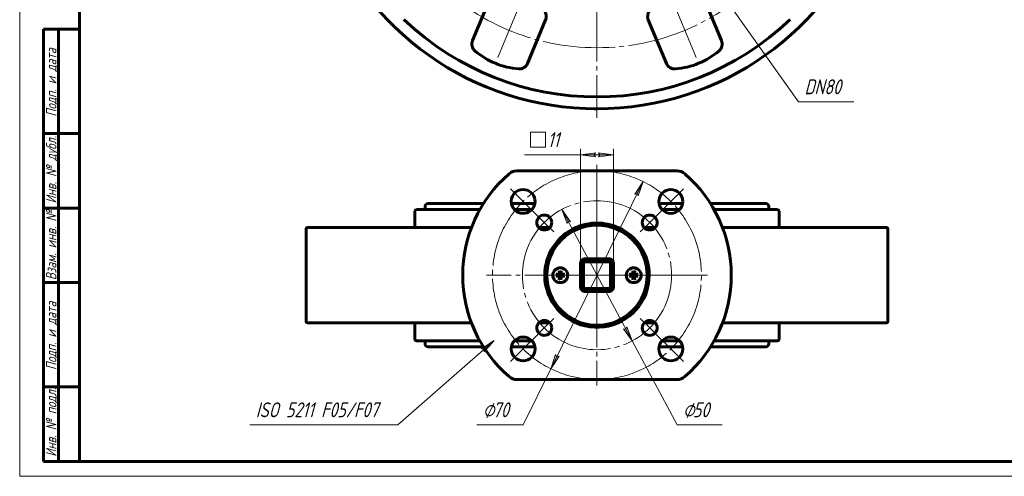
# Model space of a CAD drawing. Header units: millimetres. Extents: x 0 to 594, y 0 to 420.
# Tile 1 of 3: x 0 to 330, y 0 to 153. Entities that reach past the tile are written whole.
import ezdxf

# ---------------------------------------------------------------- set-up
doc = ezdxf.new("R2010")
doc.units = ezdxf.units.MM
for name, pattern in [('K5LT_AXLED', [28.723839, 24.223839, -1.5, 1.5, -1.5]), ('K5LT_BASIC', [0]), ('K5LT_THIN', [0])]:
    doc.linetypes.add(name, pattern=pattern)
doc.layers.add('Системный слой', color=7, linetype='Continuous')
doc.layers.add('Системный слой (1)', color=7, linetype='Continuous', true_color=0x6c6c6c)
doc.styles.add('KDIMTEXTSTYLE', font='txt', dxfattribs={"width": 0.96, "oblique": 15, "height": 5})
doc.styles.add('KTEXTSTYLE', font='txt', dxfattribs={"width": 0.96, "height": 5})
doc.dimstyles.new('KDIMSTYLE (1.00)', dxfattribs={"dimtxt": 5, "dimasz": 1, "dimexe": 2, "dimexo": 0, "dimgap": 1, "dimtad": 1, "dimtxsty": 'KDIMTEXTSTYLE', "dimsah": 1, "dimcen": 0, "dimdle": 1, "dimadec": 0, "dimazin": 0, "dimtfac": 0.667, "dimtmove": 0, "dimatfit": 3, "dimfxl": 1, "dimtvp": 1, "dimtolj": 1, "dimtzin": 0, "dimarcsym": 0})

# ---------------------------------------------------------------- blocks, each defined once
blk = doc.blocks.new('U3')
at = {"layer": 'Системный слой (1)', "color": 30, "linetype": 'K5LT_AXLED', "lineweight": 18, "true_color": 0xff8000}
for q in [(193.45, 370.78), (130.45, 220.78), (256.45, 220.78), (193.45, 120.28)]:
    blk.add_line((193.45, 220.78), q, dxfattribs=at)
blk = doc.blocks.new('D2')
at = {"layer": 'Системный слой (1)'}
for points in [[(173.74, 249.71), (170.31, 253.4), (172.66, 248.95), (172.91, 249.73)], [(216.59, 188.15), (214.23, 192.61), (213.99, 191.82), (213.16, 191.85)]]:
    blk.add_hatch(color=7, dxfattribs=at).paths.add_polyline_path(points)
at = {"layer": 'Системный слой (1)', "color": 7, "linetype": 'K5LT_THIN', "lineweight": 18, "true_color": 0xffffff}
for p, q in [((170.31, 253.4), (173.74, 249.71)), ((172.66, 248.95), (170.31, 253.4)), ((170.31, 253.4), (216.59, 188.15)), ((172.91, 249.73), (172.66, 248.95)), ((173.74, 249.71), (172.91, 249.73)), ((216.59, 188.15), (213.16, 191.85)), ((213.16, 191.85), (213.99, 191.82)), ((213.99, 191.82), (214.23, 192.61)), ((214.23, 192.61), (216.59, 188.15)), ((216.59, 188.15), (260.97, 125.59))]:
    blk.add_line(p, q, dxfattribs=at)
blk.add_wipeout([(262.97, 126.59), (262.97, 133.97), (276.91, 133.97), (276.91, 126.59)]).dxf.layer = 'Системный слой (1)'
blk.add_line((260.97, 125.59), (279.49, 125.59), dxfattribs=at)
at = {"layer": 'Системный слой (1)', "color": 7, "insert": (262.97, 133.17), "char_height": 5, "attachment_point": 1, "style": 'KTEXTSTYLE'}
blk.add_mtext('\\fArial|b0|c204|p34;\\H5.0;\\W1.000;\\Q15;\\fGOST Type AU|b0|i0|c204|p34;\\Q15;\\W0.960;DN80', dxfattribs=at)
blk = doc.blocks.new('KDIMARROW_01')
at = {"layer": 'Системный слой'}
blk.add_hatch(color=0, dxfattribs=at).paths.add_polyline_path([(0, 0), (-5, 0.66), (-4.5, 0), (-5, -0.66)])
at = {"layer": 'Системный слой', "color": 0, "linetype": 'K5LT_THIN', "lineweight": 18}
for p, q in [((-4.5, 0), (-5, 0.66)), ((-5, 0.66), (0, 0)), ((0, 0), (-5, -0.66)), ((-5, -0.66), (-4.5, 0))]:
    blk.add_line(p, q, dxfattribs=at)
at = {"layer": 'Системный слой (1)', "color": 0, "linetype": 'K5LT_THIN', "lineweight": 18}
blk.add_line((193.45, 67.47), (192.45, 67.47), dxfattribs=at)
blk = doc.blocks.new('U13')
at = {"layer": 'Системный слой (1)', "color": 143, "linetype": 'K5LT_BASIC', "lineweight": 60, "true_color": 0x33acca}
for p, q in [((155.38, 43.47), (145.65, 43.47)), ((172.63, 43.47), (164.77, 43.47)), ((222.13, 43.47), (214.27, 43.47)), ((241.25, 43.47), (231.51, 43.47))]:
    blk.add_line(p, q, dxfattribs=at)
blk = doc.blocks.new('U14')
at = {"layer": 'Системный слой (1)', "color": 143, "linetype": 'K5LT_BASIC', "lineweight": 60, "true_color": 0x33acca}
for p, q in [((173.92, 51.47), (177.62, 51.47)), ((209.27, 51.47), (212.98, 51.47))]:
    blk.add_line(p, q, dxfattribs=at)
blk = doc.blocks.new('U15')
at = {"layer": 'Системный слой (1)', "color": 143, "linetype": 'K5LT_BASIC', "lineweight": 60, "true_color": 0x33acca}
for p, q in [((96.45, 51.47), (132.82, 51.47)), ((254.07, 51.47), (290.45, 51.47))]:
    blk.add_line(p, q, dxfattribs=at)
blk = doc.blocks.new('U16')
at = {"layer": 'Системный слой (1)', "color": 143, "linetype": 'K5LT_BASIC', "lineweight": 60, "true_color": 0x33acca}
for p, q in [((150.05, 91.47), (155.38, 91.47)), ((164.77, 91.47), (172.63, 91.47)), ((214.27, 91.47), (222.13, 91.47)), ((231.51, 91.47), (236.85, 91.47))]:
    blk.add_line(p, q, dxfattribs=at)
blk = doc.blocks.new('U17')
at = {"layer": 'Системный слой (1)', "color": 143, "linetype": 'K5LT_BASIC', "lineweight": 60, "true_color": 0x33acca}
for p, q in [((132.82, 83.47), (96.45, 83.47)), ((290.45, 83.47), (254.07, 83.47))]:
    blk.add_line(p, q, dxfattribs=at)
blk = doc.blocks.new('U18')
at = {"layer": 'Системный слой (1)', "color": 143, "linetype": 'K5LT_BASIC', "lineweight": 60, "true_color": 0x33acca}
for p, q in [((251.05, 90.47), (251.05, 89.47)), ((251.05, 45.47), (251.05, 44.47))]:
    blk.add_line(p, q, dxfattribs=at)
blk = doc.blocks.new('U19')
at = {"layer": 'Системный слой (1)', "color": 143, "linetype": 'K5LT_BASIC', "lineweight": 60, "true_color": 0x33acca}
for p, q in [((132.95, 45.47), (154.19, 45.47)), ((165.79, 45.47), (171.61, 45.47)), ((215.29, 45.47), (221.1, 45.47)), ((232.7, 45.47), (253.95, 45.47))]:
    blk.add_line(p, q, dxfattribs=at)
blk = doc.blocks.new('U20')
at = {"layer": 'Системный слой (1)', "color": 143, "linetype": 'K5LT_BASIC', "lineweight": 60, "true_color": 0x33acca}
for p, q in [((155.38, 91.47), (136.85, 91.47)), ((172.63, 91.47), (164.77, 91.47)), ((222.13, 91.47), (214.27, 91.47)), ((250.05, 91.47), (231.51, 91.47))]:
    blk.add_line(p, q, dxfattribs=at)
blk = doc.blocks.new('U21')
at = {"layer": 'Системный слой (1)', "color": 143, "linetype": 'K5LT_BASIC', "lineweight": 60, "true_color": 0x33acca}
for p, q in [((177.62, 83.47), (173.92, 83.47)), ((212.98, 83.47), (209.27, 83.47))]:
    blk.add_line(p, q, dxfattribs=at)
blk = doc.blocks.new('U22')
at = {"layer": 'Системный слой (1)', "color": 143, "linetype": 'K5LT_BASIC', "lineweight": 60, "true_color": 0x33acca}
for p, q in [((136.85, 43.47), (155.38, 43.47)), ((164.77, 43.47), (172.63, 43.47)), ((214.27, 43.47), (222.13, 43.47)), ((231.51, 43.47), (250.05, 43.47))]:
    blk.add_line(p, q, dxfattribs=at)
blk = doc.blocks.new('U23')
at = {"layer": 'Системный слой (1)', "color": 143, "linetype": 'K5LT_BASIC', "lineweight": 60, "true_color": 0x33acca}
for p, q in [((135.85, 90.47), (135.85, 89.47)), ((135.85, 45.47), (135.85, 44.47))]:
    blk.add_line(p, q, dxfattribs=at)
blk = doc.blocks.new('U24')
at = {"layer": 'Системный слой (1)', "color": 143, "linetype": 'K5LT_BASIC', "lineweight": 60, "true_color": 0x33acca}
for p, q in [((154.19, 89.47), (132.95, 89.47)), ((171.61, 89.47), (165.79, 89.47)), ((221.1, 89.47), (215.29, 89.47)), ((253.95, 89.47), (232.7, 89.47))]:
    blk.add_line(p, q, dxfattribs=at)
blk = doc.blocks.new('U25')
at = {"layer": 'Системный слой (1)', "color": 143, "linetype": 'K5LT_BASIC', "lineweight": 60, "true_color": 0x33acca}
for start, end in [(113.8955, 180), (90, 113.8955)]:
    blk.add_arc((193.45, 67.47), 17.5, start, end, dxfattribs=at)
blk = doc.blocks.new('U26')
at = {"layer": 'Системный слой (1)', "color": 143, "linetype": 'K5LT_BASIC', "lineweight": 60, "true_color": 0x33acca}
for start, end in [(112.3534, 270), (270, 112.3534)]:
    blk.add_arc((193.45, 67.47), 17.3, start, end, dxfattribs=at)
blk = doc.blocks.new('U27')
at = {"layer": 'Системный слой (1)', "color": 143, "linetype": 'K5LT_BASIC', "lineweight": 60, "true_color": 0x33acca}
for start, end in [(90, 190.7885), (205.9244, 90), (190.7885, 205.9244)]:
    blk.add_arc((168.7, 92.22), 4, start, end, dxfattribs=at)
blk = doc.blocks.new('U28')
at = {"layer": 'Системный слой (1)', "color": 143, "linetype": 'K5LT_BASIC', "lineweight": 60, "true_color": 0x33acca}
for start, end in [(180, 66.1045), (66.1045, 90)]:
    blk.add_arc((193.45, 67.47), 17.5, start, end, dxfattribs=at)
blk = doc.blocks.new('U29')
at = {"layer": 'Системный слой (1)', "color": 30, "linetype": 'K5LT_AXLED', "lineweight": 18, "true_color": 0xff8000}
for p, q in [((193.45, 104.47), (193.45, 67.47)), ((168.7, 92.22), (164.46, 96.46)), ((218.2, 92.22), (222.44, 96.46)), ((172.94, 87.98), (168.7, 92.22)), ((213.95, 87.98), (218.2, 92.22)), ((193.45, 67.47), (156.45, 67.47)), ((193.45, 67.47), (193.45, 30.47)), ((230.45, 67.47), (193.45, 67.47)), ((172.94, 46.96), (168.7, 42.72)), ((213.95, 46.96), (218.2, 42.72)), ((168.7, 42.72), (164.46, 38.48)), ((218.2, 42.72), (222.44, 38.48))]:
    blk.add_line(p, q, dxfattribs=at)
for start, end in [(45, 135), (135, 225), (315, 45), (225, 315)]:
    blk.add_arc((193.45, 67.47), 35, start, end, dxfattribs=at)
blk = doc.blocks.new('U30')
at = {"layer": 'Системный слой (1)', "color": 30, "linetype": 'K5LT_AXLED', "lineweight": 18, "true_color": 0xff8000}
for p, q in [((193.45, 94.47), (193.45, 67.47)), ((175.77, 85.15), (172.59, 88.33)), ((211.13, 85.15), (214.31, 88.33)), ((178.95, 81.97), (175.77, 85.15)), ((207.94, 81.97), (211.13, 85.15)), ((193.45, 67.47), (166.45, 67.47)), ((193.45, 67.47), (193.45, 40.47)), ((220.45, 67.47), (193.45, 67.47)), ((178.95, 52.97), (175.77, 49.79)), ((207.94, 52.97), (211.13, 49.79)), ((175.77, 49.79), (172.59, 46.61)), ((211.13, 49.79), (214.31, 46.61))]:
    blk.add_line(p, q, dxfattribs=at)
for start, end in [(45, 135), (135, 225), (315, 45), (225, 315)]:
    blk.add_arc((193.45, 67.47), 25, start, end, dxfattribs=at)
blk = doc.blocks.new('D6')
at = {"layer": 'Системный слой (1)'}
for points in [[(207.29, 94.09), (208.91, 98.87), (206.11, 94.67), (206.92, 94.83)], [(177.98, 36.07), (180.78, 40.27), (179.97, 40.11), (179.6, 40.85)]]:
    blk.add_hatch(color=7, dxfattribs=at).paths.add_polyline_path(points)
at = {"layer": 'Системный слой (1)', "color": 7, "linetype": 'K5LT_THIN', "lineweight": 18, "true_color": 0xffffff}
for p, q in [((208.91, 98.87), (177.98, 36.07)), ((206.11, 94.67), (208.91, 98.87)), ((208.91, 98.87), (207.29, 94.09)), ((206.92, 94.83), (206.11, 94.67)), ((207.29, 94.09), (206.92, 94.83)), ((177.98, 36.07), (179.6, 40.85)), ((180.78, 40.27), (177.98, 36.07)), ((179.6, 40.85), (179.97, 40.11)), ((179.97, 40.11), (180.78, 40.27)), ((177.98, 36.07), (168.7, 17.22))]:
    blk.add_line(p, q, dxfattribs=at)
blk.add_wipeout([(155.22, 18.22), (155.22, 25.6), (166.24, 25.6), (166.24, 18.22)]).dxf.layer = 'Системный слой (1)'
blk.add_line((168.7, 17.22), (153.22, 17.22), dxfattribs=at)
at = {"layer": 'Системный слой (1)', "color": 7, "char_height": 5, "attachment_point": 1, "style": 'KTEXTSTYLE'}
for s, insert in [('\\fArial|b0|c204|p34;\\H5.0;\\W1.000;\\Q15;\\fGOST Type AU|b0|i0|c204|p34;\\Q15;\\W0.960;⌀', (155.22, 24.81)), ('\\fArial|b0|c204|p34;\\H5.0;\\W1.000;\\Q15;\\fGOST Type AU|b0|i0|c204|p34;\\Q15;\\W0.960;70', (158.53, 24.81))]:
    blk.add_mtext(s, dxfattribs=dict(at, insert=insert))
blk = doc.blocks.new('D7')
at = {"layer": 'Системный слой (1)'}
for points in [[(184.61, 85.42), (181.67, 89.52), (183.45, 84.8), (183.79, 85.55)], [(205.22, 45.42), (203.45, 50.14), (203.1, 49.39), (202.29, 49.52)]]:
    blk.add_hatch(color=7, dxfattribs=at).paths.add_polyline_path(points)
at = {"layer": 'Системный слой (1)', "color": 7, "linetype": 'K5LT_THIN', "lineweight": 18, "true_color": 0xffffff}
for p, q in [((181.67, 89.52), (184.61, 85.42)), ((183.45, 84.8), (181.67, 89.52)), ((181.67, 89.52), (205.22, 45.42)), ((183.79, 85.55), (183.45, 84.8)), ((184.61, 85.42), (183.79, 85.55)), ((205.22, 45.42), (202.29, 49.52)), ((202.29, 49.52), (203.1, 49.39)), ((203.1, 49.39), (203.45, 50.14)), ((203.45, 50.14), (205.22, 45.42)), ((205.22, 45.42), (220.28, 17.22))]:
    blk.add_line(p, q, dxfattribs=at)
blk.add_wipeout([(222.28, 18.22), (222.28, 25.6), (232.92, 25.6), (232.92, 18.22)]).dxf.layer = 'Системный слой (1)'
blk.add_line((220.28, 17.22), (235.36, 17.22), dxfattribs=at)
at = {"layer": 'Системный слой (1)', "color": 7, "char_height": 5, "attachment_point": 1, "style": 'KTEXTSTYLE'}
for s, insert in [('\\fArial|b0|c204|p34;\\H5.0;\\W1.000;\\Q15;\\fGOST Type AU|b0|i0|c204|p34;\\Q15;\\W0.960;⌀', (222.28, 24.81)), ('\\fArial|b0|c204|p34;\\H5.0;\\W1.000;\\Q15;\\fGOST Type AU|b0|i0|c204|p34;\\Q15;\\W0.960;50', (225.59, 24.81))]:
    blk.add_mtext(s, dxfattribs=dict(at, insert=insert))
blk = doc.blocks.new('U31')
at = {"layer": 'Системный слой (1)'}
blk.add_hatch(color=7, dxfattribs=at).paths.add_polyline_path([(155.63, 41.75), (158.95, 45.55), (154.76, 42.74), (155.57, 42.58)])
at = {"layer": 'Системный слой (1)', "color": 7, "linetype": 'K5LT_THIN', "lineweight": 18, "true_color": 0xffffff}
for p, q in [((126.73, 17.22), (158.95, 45.55)), ((154.76, 42.74), (158.95, 45.55)), ((158.95, 45.55), (155.63, 41.75)), ((155.57, 42.58), (154.76, 42.74)), ((155.63, 41.75), (155.57, 42.58)), ((126.73, 17.22), (77.12, 17.22))]:
    blk.add_line(p, q, dxfattribs=at)
at = {"layer": 'Системный слой (1)', "color": 7, "insert": (79.12, 24.81), "char_height": 5, "attachment_point": 1, "style": 'KTEXTSTYLE'}
blk.add_mtext('\\fArial|b0|c204|p34;\\H5.0;\\W1.000;\\Q15;\\fGOST Type AU|b0|i0|c204|p34;\\Q15;\\W0.960;ISO 5211 F05/F07', dxfattribs=at)
blk = doc.blocks.new('D8')
at = {"layer": 'Системный слой (1)'}
for points in [[(187.95, 107.85), (192.95, 108.51), (192.45, 107.85), (192.95, 107.19)], [(193.95, 107.19), (198.95, 107.85), (193.95, 108.51), (194.45, 107.85)]]:
    blk.add_hatch(color=7, dxfattribs=at).paths.add_polyline_path(points)
at = {"layer": 'Системный слой (1)', "color": 7, "linetype": 'K5LT_THIN', "lineweight": 18, "true_color": 0xffffff}
for p, q in [((187.95, 71.97), (187.95, 109.85)), ((198.95, 71.97), (198.95, 109.85)), ((187.95, 107.85), (192.95, 108.51)), ((192.95, 107.19), (187.95, 107.85)), ((187.95, 107.85), (198.95, 107.85)), ((192.95, 108.51), (192.45, 107.85)), ((192.45, 107.85), (192.95, 107.19)), ((194.45, 107.85), (193.95, 108.51)), ((193.95, 108.51), (198.95, 107.85)), ((198.95, 107.85), (193.95, 107.19)), ((193.95, 107.19), (194.45, 107.85))]:
    blk.add_line(p, q, dxfattribs=at)
blk.add_wipeout([(171.18, 108.85), (171.18, 116.23), (182.48, 116.23), (182.48, 108.85)]).dxf.layer = 'Системный слой (1)'
for p, q in [((171.18, 110.44), (171.18, 115.44)), ((171.18, 115.44), (176.18, 115.44)), ((176.18, 115.44), (176.18, 110.44)), ((176.18, 110.44), (171.18, 110.44)), ((187.95, 107.85), (169.18, 107.85))]:
    blk.add_line(p, q, dxfattribs=at)
at = {"layer": 'Системный слой (1)', "color": 7, "insert": (176.89, 115.44), "char_height": 5, "attachment_point": 1, "style": 'KTEXTSTYLE'}
blk.add_mtext('\\fArial|b0|c204|p34;\\H5.0;\\W1.000;\\Q15;\\fGOST Type AU|b0|i0|c204|p34;\\Q15;\\W0.960;11', dxfattribs=at)
blk = doc.blocks.new('U32')
at = {"color": 7, "linetype": 'K5LT_THIN', "lineweight": 18, "true_color": 0xffffff}
for p, q in [((0, 0), (0, 420)), ((594, 0), (0, 0))]:
    blk.add_line(p, q, dxfattribs=at)
at = {"color": 143, "linetype": 'K5LT_BASIC', "lineweight": 60, "true_color": 0x33acca}
for p, q in [((20, 5), (20, 415)), ((8, 5), (8, 150)), ((20, 150), (8, 150)), ((13, 5), (13, 150)), ((20, 115), (8, 115)), ((20, 90), (8, 90)), ((20, 65), (8, 65)), ((20, 30), (8, 30)), ((20, 5), (8, 5)), ((589, 5), (20, 5))]:
    blk.add_line(p, q, dxfattribs=at)
at = {"color": 7, "char_height": 3.5, "attachment_point": 1, "rotation": 90, "style": 'KTEXTSTYLE'}
for s, insert in [('\\fArial|b0|c204|p34;\\H5.0;\\W1.000;\\Q15;\\fGOST Type AU|b0|i0|c204|p34;\\Q15;\\W0.960;\\H3.50;Подп. и дата', (8.82, 120.66)), ('\\fArial|b0|c204|p34;\\H5.0;\\W1.000;\\Q15;\\fGOST Type AU|b0|i0|c204|p34;\\Q15;\\W0.960;\\H3.50;Инв. № дубл.', (8.82, 91.57)), ('\\fArial|b0|c204|p34;\\H5.0;\\W1.000;\\Q15;\\fGOST Type AU|b0|i0|c204|p34;\\Q15;\\W0.960;\\H3.50;Взам. инв. №', (8.82, 65.8)), ('\\fArial|b0|c204|p34;\\H5.0;\\W1.000;\\Q15;\\fGOST Type AU|b0|i0|c204|p34;\\Q15;\\W0.960;\\H3.50;Подп. и дата', (8.82, 35.66)), ('\\fArial|b0|c204|p34;\\H5.0;\\W1.000;\\Q15;\\fGOST Type AU|b0|i0|c204|p34;\\Q15;\\W0.960;\\H3.50;Инв. № подл.', (8.82, 6.57))]:
    blk.add_mtext(s, dxfattribs=dict(at, insert=insert))

msp = doc.modelspace()

# ---------------------------------------------------------------- linework, layer by layer
at = {"layer": 'Системный слой (1)', "color": 143, "linetype": 'K5LT_BASIC', "lineweight": 60, "true_color": 0x33acca}
for p, q in [((157.769, 160.774), (151.716, 146.16)), ((235.18, 146.16), (229.127, 160.774)), ((170.194, 138.506), (176.247, 153.12)), ((210.65, 153.12), (216.703, 138.506)), ((220.281, 102.47), (166.615, 102.47)), ((132.448, 83.47), (132.448, 88.97)), ((254.448, 83.47), (254.448, 88.97)), ((95.948, 82.97), (95.948, 51.97)), ((133.807, 83.47), (132.822, 83.47)), ((151.389, 83.47), (133.807, 83.47)), ((253.09, 83.47), (235.508, 83.47)), ((254.075, 83.47), (253.09, 83.47)), ((290.948, 82.97), (290.948, 51.97)), ((187.948, 71.97), (188.948, 72.97)), ((188.948, 72.97), (188.948, 71.97)), ((197.948, 72.97), (188.948, 72.97)), ((197.948, 71.97), (197.948, 72.97)), ((197.948, 72.97), (198.948, 71.97)), ((187.948, 71.97), (187.948, 62.97)), ((187.948, 71.97), (188.948, 71.97)), ((188.948, 71.97), (188.948, 62.97)), ((197.948, 71.97), (188.948, 71.97)), ((197.948, 62.97), (197.948, 71.97)), ((197.948, 71.97), (198.948, 71.97)), ((198.948, 62.97), (198.948, 71.97)), ((180.235, 67.684), (179.892, 67.778)), ((179.892, 67.162), (180.235, 67.256)), ((180.7, 67.62), (180.235, 67.684)), ((180.235, 67.256), (180.7, 67.32)), ((180.837, 68.723), (180.931, 68.38)), ((180.931, 66.56), (180.837, 66.217)), ((180.931, 68.38), (180.995, 67.915)), ((180.995, 67.025), (180.931, 66.56)), ((181.295, 67.915), (181.359, 68.38)), ((181.359, 66.56), (181.295, 67.025)), ((181.359, 68.38), (181.453, 68.723)), ((181.453, 66.217), (181.359, 66.56)), ((182.055, 67.684), (181.59, 67.62)), ((181.59, 67.32), (182.055, 67.256)), ((182.398, 67.778), (182.055, 67.684)), ((182.055, 67.256), (182.398, 67.162)), ((204.841, 67.684), (204.498, 67.778)), ((204.498, 67.162), (204.841, 67.256)), ((205.306, 67.62), (204.841, 67.684)), ((204.841, 67.256), (205.306, 67.32)), ((205.444, 68.723), (205.537, 68.38)), ((205.537, 66.56), (205.444, 66.217)), ((205.537, 68.38), (205.602, 67.915)), ((205.602, 67.025), (205.537, 66.56)), ((205.901, 67.915), (205.965, 68.38)), ((205.965, 66.56), (205.901, 67.025)), ((205.965, 68.38), (206.059, 68.723)), ((206.059, 66.217), (205.965, 66.56)), ((206.662, 67.684), (206.197, 67.62)), ((206.197, 67.32), (206.662, 67.256)), ((207.005, 67.778), (206.662, 67.684)), ((206.662, 67.256), (207.005, 67.162)), ((187.948, 62.97), (188.948, 62.97)), ((187.948, 62.97), (188.948, 61.97)), ((188.948, 62.97), (197.948, 62.97)), ((188.948, 62.97), (188.948, 61.97)), ((197.948, 62.97), (197.948, 61.97)), ((197.948, 62.97), (198.948, 62.97)), ((198.948, 62.97), (197.948, 61.97)), ((188.948, 61.97), (197.948, 61.97)), ((132.448, 45.97), (132.448, 51.47)), ((132.822, 51.47), (133.807, 51.47)), ((133.807, 51.47), (151.389, 51.47)), ((235.508, 51.47), (253.09, 51.47)), ((253.09, 51.47), (254.075, 51.47)), ((254.448, 45.97), (254.448, 51.47)), ((166.615, 32.47), (220.281, 32.47))]:
    msp.add_line(p, q, dxfattribs=at)
at = {"layer": 'Системный слой (1)', "color": 30, "linetype": 'K5LT_AXLED', "lineweight": 18, "true_color": 0xff8000}
for p, q in [((160.19, 140.486), (167.774, 158.795)), ((226.707, 140.486), (219.123, 158.795))]:
    msp.add_line(p, q, dxfattribs=at)
msp.add_circle((193.448, 220.779), 77, dxfattribs=at)
at = {"layer": 'Системный слой (1)', "color": 143, "linetype": 'K5LT_BASIC', "lineweight": 60, "true_color": 0x33acca}
for centre, radius in [((218.197, 92.219), 4), ((175.771, 85.148), 2.5), ((211.126, 85.148), 2.5), ((193.448, 67.47), 16.8), ((181.145, 67.47), 2.5), ((205.751, 67.47), 2.5), ((175.771, 49.793), 2.5), ((211.126, 49.793), 2.5), ((168.7, 42.722), 4), ((218.197, 42.722), 4)]:
    msp.add_circle(centre, radius, dxfattribs=at)
for centre, radius, start, end in [((193.448, 220.779), 97.5, 128.68312, 51.31688), ((173.475, 154.268), 3, 337.5, 49.78107), ((213.421, 154.268), 3, 130.21893, 202.5), ((193.448, 220.779), 93.5, 226.22567, 313.77433), ((154.488, 145.012), 3, 157.5, 229.78107), ((232.409, 145.012), 3, 310.21893, 22.5), ((169.339, 162.574), 26, 229.78107, 265.21893), ((217.557, 162.574), 26, 274.78107, 310.21893), ((167.422, 139.655), 3, 265.21893, 337.5), ((219.474, 139.655), 3, 202.5, 274.78107), ((193.448, 220.779), 97.5, 269.3612, 269.95931), ((166.615, 98.47), 4, 90, 130.87864), ((220.281, 98.47), 4, 49.12136, 90), ((193.448, 67.47), 45, 130.87864, 229.12136), ((193.448, 67.47), 45, 310.87864, 49.12136), ((132.948, 88.97), 0.5, 90, 180), ((136.848, 90.47), 1, 90, 180), ((250.048, 90.47), 1, 0, 90), ((253.948, 88.97), 0.5, 0, 90), ((96.448, 82.97), 0.5, 90, 180), ((290.448, 82.97), 0.5, 0, 90), ((181.145, 67.47), 0.935, 166.76803, 180), ((181.145, 67.47), 0.935, 180, 193.23197), ((181.145, 67.47), 0.935, 76.76803, 103.23197), ((181.145, 67.47), 0.935, 256.76803, 283.23197), ((181.145, 67.47), 0.935, 346.76803, 13.23197), ((205.751, 67.47), 0.935, 166.76803, 180), ((205.751, 67.47), 0.935, 180, 193.23197), ((205.751, 67.47), 0.935, 76.76803, 103.23197), ((205.751, 67.47), 0.935, 256.76803, 283.23197), ((205.751, 67.47), 0.935, 346.76803, 13.23197), ((96.448, 51.97), 0.5, 180, 270), ((290.448, 51.97), 0.5, 270, 0), ((132.948, 45.97), 0.5, 180, 270), ((136.848, 44.47), 1, 180, 270), ((250.048, 44.47), 1, 270, 0), ((253.948, 45.97), 0.5, 270, 0), ((166.615, 36.47), 4, 229.12136, 270), ((220.281, 36.47), 4, 270, 310.87864)]:
    msp.add_arc(centre, radius, start, end, dxfattribs=at)
for centre, major_axis, start_param, end_param in [((181.13, 67.309), (-4.369, 0.398), -1.4664668, -1.2342645), ((181.13, 67.631), (4.369, 0.398), 4.3758571, 4.6080594), ((181.306, 67.485), (0.398, -4.369), 4.3758571, 4.6080594), ((181.306, 67.456), (-0.398, -4.369), -1.4664668, -1.2342645), ((180.984, 67.485), (0.398, 4.369), -1.4664668, -1.2342645), ((180.984, 67.456), (-0.398, 4.369), 4.3758571, 4.6080594), ((181.16, 67.309), (-4.369, -0.398), 4.3758571, 4.6080594), ((181.16, 67.631), (4.369, -0.398), -1.4664668, -1.2342645), ((205.737, 67.309), (-4.369, 0.398), -1.4664668, -1.2342645), ((205.737, 67.631), (4.369, 0.398), 4.3758571, 4.6080594), ((205.913, 67.485), (0.398, -4.369), 4.3758571, 4.6080594), ((205.913, 67.456), (-0.398, -4.369), -1.4664668, -1.2342645), ((205.59, 67.485), (0.398, 4.369), -1.4664668, -1.2342645), ((205.59, 67.456), (-0.398, 4.369), 4.3758571, 4.6080594), ((205.766, 67.309), (-4.369, -0.398), 4.3758571, 4.6080594), ((205.766, 67.631), (4.369, -0.398), -1.4664668, -1.2342645)]:
    msp.add_ellipse(centre, major_axis=major_axis, ratio=0.0871557, start_param=start_param, end_param=end_param, dxfattribs=at)
for points, knots in [([(179.72, 67.8), (179.735, 67.799), (179.753, 67.798), (179.785, 67.795), (179.805, 67.792), (179.837, 67.788), (179.854, 67.786), (179.876, 67.782), (179.886, 67.78), (179.892, 67.778)], [0.016435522, 0.016435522, 0.016435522, 0.016435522, 0.020942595, 0.020942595, 0.02618765, 0.02618765, 0.031383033, 0.031383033, 0.035600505, 0.035600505, 0.035600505, 0.035600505]), ([(179.892, 67.162), (179.886, 67.161), (179.876, 67.159), (179.854, 67.155), (179.837, 67.152), (179.805, 67.148), (179.785, 67.146), (179.753, 67.143), (179.735, 67.142), (179.72, 67.141)], [0.047865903, 0.047865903, 0.047865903, 0.047865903, 0.052083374, 0.052083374, 0.057278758, 0.057278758, 0.062523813, 0.062523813, 0.067030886, 0.067030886, 0.067030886, 0.067030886]), ([(180.995, 67.915), (181, 67.881), (180.998, 67.845), (180.984, 67.792), (180.976, 67.77), (180.953, 67.729), (180.938, 67.71), (180.906, 67.678), (180.886, 67.663), (180.845, 67.64), (180.823, 67.631), (180.771, 67.618), (180.734, 67.616), (180.7, 67.62)], [0.115705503, 0.115705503, 0.115705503, 0.115705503, 0.126574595, 0.126574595, 0.133368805, 0.133368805, 0.140163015, 0.140163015, 0.146957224, 0.146957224, 0.153751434, 0.153751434, 0.164620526, 0.164620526, 0.164620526, 0.164620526]), ([(180.7, 67.32), (180.734, 67.325), (180.771, 67.323), (180.823, 67.309), (180.845, 67.301), (180.886, 67.278), (180.906, 67.263), (180.938, 67.231), (180.953, 67.212), (180.976, 67.17), (180.984, 67.149), (180.998, 67.096), (181, 67.059), (180.995, 67.025)], [0.115705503, 0.115705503, 0.115705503, 0.115705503, 0.126574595, 0.126574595, 0.133368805, 0.133368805, 0.140163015, 0.140163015, 0.146957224, 0.146957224, 0.153751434, 0.153751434, 0.164620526, 0.164620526, 0.164620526, 0.164620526]), ([(180.886, 67.905), (180.888, 67.885), (180.886, 67.863), (180.873, 67.822), (180.862, 67.803), (180.836, 67.772), (180.819, 67.758), (180.781, 67.738), (180.759, 67.731), (180.73, 67.729), (180.72, 67.728), (180.71, 67.729)], [0, 0, 0, 0, 0.006105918, 0.006105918, 0.012211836, 0.012211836, 0.018306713, 0.018306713, 0.02440159, 0.02440159, 0.027283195, 0.027283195, 0.027283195, 0.027283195]), ([(180.71, 67.211), (180.73, 67.213), (180.752, 67.211), (180.793, 67.198), (180.812, 67.187), (180.844, 67.161), (180.858, 67.144), (180.878, 67.106), (180.884, 67.085), (180.887, 67.055), (180.887, 67.045), (180.886, 67.035)], [0, 0, 0, 0, 0.006105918, 0.006105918, 0.012211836, 0.012211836, 0.018306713, 0.018306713, 0.02440159, 0.02440159, 0.027283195, 0.027283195, 0.027283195, 0.027283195]), ([(180.837, 68.723), (180.836, 68.73), (180.834, 68.739), (180.83, 68.761), (180.827, 68.778), (180.823, 68.81), (180.821, 68.83), (180.818, 68.863), (180.816, 68.88), (180.816, 68.895)], [0.047865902, 0.047865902, 0.047865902, 0.047865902, 0.052083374, 0.052083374, 0.057278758, 0.057278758, 0.062523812, 0.062523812, 0.067030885, 0.067030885, 0.067030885, 0.067030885]), ([(180.816, 66.046), (180.816, 66.06), (180.818, 66.078), (180.821, 66.11), (180.823, 66.131), (180.827, 66.162), (180.83, 66.18), (180.834, 66.201), (180.836, 66.211), (180.837, 66.217)], [0.016435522, 0.016435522, 0.016435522, 0.016435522, 0.020942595, 0.020942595, 0.02618765, 0.02618765, 0.031383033, 0.031383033, 0.035600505, 0.035600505, 0.035600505, 0.035600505]), ([(181.59, 67.62), (181.556, 67.616), (181.519, 67.618), (181.467, 67.631), (181.445, 67.64), (181.404, 67.663), (181.384, 67.678), (181.352, 67.71), (181.338, 67.729), (181.315, 67.77), (181.306, 67.792), (181.293, 67.845), (181.29, 67.881), (181.295, 67.915)], [0.115705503, 0.115705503, 0.115705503, 0.115705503, 0.126574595, 0.126574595, 0.133368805, 0.133368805, 0.140163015, 0.140163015, 0.146957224, 0.146957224, 0.153751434, 0.153751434, 0.164620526, 0.164620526, 0.164620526, 0.164620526]), ([(181.295, 67.025), (181.29, 67.059), (181.293, 67.096), (181.306, 67.149), (181.315, 67.17), (181.338, 67.212), (181.352, 67.231), (181.384, 67.263), (181.404, 67.278), (181.445, 67.301), (181.467, 67.309), (181.519, 67.323), (181.556, 67.325), (181.59, 67.32)], [0.115705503, 0.115705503, 0.115705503, 0.115705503, 0.126574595, 0.126574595, 0.133368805, 0.133368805, 0.140163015, 0.140163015, 0.146957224, 0.146957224, 0.153751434, 0.153751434, 0.164620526, 0.164620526, 0.164620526, 0.164620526]), ([(181.404, 67.035), (181.402, 67.055), (181.405, 67.077), (181.418, 67.118), (181.428, 67.138), (181.455, 67.169), (181.471, 67.183), (181.51, 67.203), (181.531, 67.209), (181.56, 67.212), (181.57, 67.212), (181.58, 67.211)], [0, 0, 0, 0, 0.006105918, 0.006105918, 0.012211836, 0.012211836, 0.018306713, 0.018306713, 0.02440159, 0.02440159, 0.027283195, 0.027283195, 0.027283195, 0.027283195]), ([(181.58, 67.729), (181.56, 67.728), (181.538, 67.73), (181.497, 67.743), (181.478, 67.754), (181.447, 67.78), (181.433, 67.797), (181.412, 67.835), (181.406, 67.856), (181.403, 67.886), (181.403, 67.895), (181.404, 67.905)], [0, 0, 0, 0, 0.006108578, 0.006108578, 0.012217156, 0.012217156, 0.018309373, 0.018309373, 0.02440159, 0.02440159, 0.027283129, 0.027283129, 0.027283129, 0.027283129]), ([(181.475, 68.895), (181.474, 68.88), (181.472, 68.863), (181.47, 68.83), (181.467, 68.81), (181.463, 68.778), (181.461, 68.761), (181.457, 68.739), (181.455, 68.73), (181.453, 68.723)], [0.016435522, 0.016435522, 0.016435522, 0.016435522, 0.020942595, 0.020942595, 0.02618765, 0.02618765, 0.031383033, 0.031383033, 0.035600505, 0.035600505, 0.035600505, 0.035600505]), ([(181.453, 66.217), (181.455, 66.211), (181.457, 66.201), (181.461, 66.18), (181.463, 66.162), (181.467, 66.131), (181.47, 66.11), (181.472, 66.078), (181.474, 66.06), (181.475, 66.046)], [0.047865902, 0.047865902, 0.047865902, 0.047865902, 0.052083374, 0.052083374, 0.057278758, 0.057278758, 0.062523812, 0.062523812, 0.067030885, 0.067030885, 0.067030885, 0.067030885]), ([(182.398, 67.778), (182.405, 67.78), (182.414, 67.782), (182.436, 67.786), (182.453, 67.788), (182.485, 67.792), (182.505, 67.795), (182.538, 67.798), (182.555, 67.799), (182.57, 67.8)], [0.047865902, 0.047865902, 0.047865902, 0.047865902, 0.052083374, 0.052083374, 0.057278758, 0.057278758, 0.062523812, 0.062523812, 0.067030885, 0.067030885, 0.067030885, 0.067030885]), ([(182.57, 67.141), (182.555, 67.142), (182.538, 67.143), (182.505, 67.146), (182.485, 67.148), (182.453, 67.152), (182.436, 67.155), (182.414, 67.159), (182.405, 67.161), (182.398, 67.162)], [0.016435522, 0.016435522, 0.016435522, 0.016435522, 0.020942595, 0.020942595, 0.02618765, 0.02618765, 0.031383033, 0.031383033, 0.035600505, 0.035600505, 0.035600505, 0.035600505]), ([(204.327, 67.8), (204.342, 67.799), (204.359, 67.798), (204.391, 67.795), (204.412, 67.792), (204.444, 67.788), (204.461, 67.786), (204.483, 67.782), (204.492, 67.78), (204.498, 67.778)], [0.016435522, 0.016435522, 0.016435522, 0.016435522, 0.020942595, 0.020942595, 0.02618765, 0.02618765, 0.031383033, 0.031383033, 0.035600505, 0.035600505, 0.035600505, 0.035600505]), ([(204.498, 67.162), (204.492, 67.161), (204.483, 67.159), (204.461, 67.155), (204.444, 67.152), (204.412, 67.148), (204.391, 67.146), (204.359, 67.143), (204.342, 67.142), (204.327, 67.141)], [0.047865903, 0.047865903, 0.047865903, 0.047865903, 0.052083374, 0.052083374, 0.057278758, 0.057278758, 0.062523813, 0.062523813, 0.067030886, 0.067030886, 0.067030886, 0.067030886]), ([(205.602, 67.915), (205.606, 67.881), (205.604, 67.845), (205.59, 67.792), (205.582, 67.77), (205.559, 67.729), (205.544, 67.71), (205.512, 67.678), (205.493, 67.663), (205.452, 67.64), (205.43, 67.631), (205.377, 67.618), (205.34, 67.616), (205.306, 67.62)], [0.115705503, 0.115705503, 0.115705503, 0.115705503, 0.126574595, 0.126574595, 0.133368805, 0.133368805, 0.140163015, 0.140163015, 0.146957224, 0.146957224, 0.153751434, 0.153751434, 0.164620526, 0.164620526, 0.164620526, 0.164620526]), ([(205.306, 67.32), (205.34, 67.325), (205.377, 67.323), (205.43, 67.309), (205.452, 67.301), (205.493, 67.278), (205.512, 67.263), (205.544, 67.231), (205.559, 67.212), (205.582, 67.17), (205.59, 67.149), (205.604, 67.096), (205.606, 67.059), (205.602, 67.025)], [0.115705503, 0.115705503, 0.115705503, 0.115705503, 0.126574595, 0.126574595, 0.133368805, 0.133368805, 0.140163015, 0.140163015, 0.146957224, 0.146957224, 0.153751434, 0.153751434, 0.164620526, 0.164620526, 0.164620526, 0.164620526]), ([(205.493, 67.905), (205.494, 67.885), (205.492, 67.863), (205.479, 67.822), (205.468, 67.803), (205.442, 67.772), (205.425, 67.758), (205.387, 67.738), (205.366, 67.731), (205.336, 67.729), (205.326, 67.728), (205.316, 67.729)], [0, 0, 0, 0, 0.006105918, 0.006105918, 0.012211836, 0.012211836, 0.018306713, 0.018306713, 0.02440159, 0.02440159, 0.027283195, 0.027283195, 0.027283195, 0.027283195]), ([(205.316, 67.211), (205.336, 67.213), (205.358, 67.211), (205.399, 67.198), (205.419, 67.187), (205.45, 67.161), (205.464, 67.144), (205.484, 67.106), (205.49, 67.085), (205.493, 67.055), (205.493, 67.045), (205.493, 67.035)], [0, 0, 0, 0, 0.006105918, 0.006105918, 0.012211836, 0.012211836, 0.018306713, 0.018306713, 0.02440159, 0.02440159, 0.027283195, 0.027283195, 0.027283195, 0.027283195]), ([(205.444, 68.723), (205.442, 68.73), (205.44, 68.739), (205.436, 68.761), (205.433, 68.778), (205.429, 68.81), (205.427, 68.83), (205.424, 68.863), (205.423, 68.88), (205.422, 68.895)], [0.047865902, 0.047865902, 0.047865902, 0.047865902, 0.052083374, 0.052083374, 0.057278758, 0.057278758, 0.062523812, 0.062523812, 0.067030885, 0.067030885, 0.067030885, 0.067030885]), ([(205.422, 66.046), (205.423, 66.06), (205.424, 66.078), (205.427, 66.11), (205.429, 66.131), (205.433, 66.162), (205.436, 66.18), (205.44, 66.201), (205.442, 66.211), (205.444, 66.217)], [0.016435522, 0.016435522, 0.016435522, 0.016435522, 0.020942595, 0.020942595, 0.02618765, 0.02618765, 0.031383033, 0.031383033, 0.035600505, 0.035600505, 0.035600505, 0.035600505]), ([(206.197, 67.62), (206.162, 67.616), (206.126, 67.618), (206.073, 67.631), (206.051, 67.64), (206.01, 67.663), (205.991, 67.678), (205.959, 67.71), (205.944, 67.729), (205.921, 67.77), (205.913, 67.792), (205.899, 67.845), (205.897, 67.881), (205.901, 67.915)], [0.115705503, 0.115705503, 0.115705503, 0.115705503, 0.126574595, 0.126574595, 0.133368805, 0.133368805, 0.140163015, 0.140163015, 0.146957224, 0.146957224, 0.153751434, 0.153751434, 0.164620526, 0.164620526, 0.164620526, 0.164620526]), ([(205.901, 67.025), (205.897, 67.059), (205.899, 67.096), (205.913, 67.149), (205.921, 67.17), (205.944, 67.212), (205.959, 67.231), (205.991, 67.263), (206.01, 67.278), (206.051, 67.301), (206.073, 67.309), (206.126, 67.323), (206.162, 67.325), (206.197, 67.32)], [0.115705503, 0.115705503, 0.115705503, 0.115705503, 0.126574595, 0.126574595, 0.133368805, 0.133368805, 0.140163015, 0.140163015, 0.146957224, 0.146957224, 0.153751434, 0.153751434, 0.164620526, 0.164620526, 0.164620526, 0.164620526]), ([(206.01, 67.035), (206.009, 67.055), (206.011, 67.077), (206.024, 67.118), (206.035, 67.138), (206.061, 67.169), (206.078, 67.183), (206.116, 67.203), (206.137, 67.209), (206.167, 67.212), (206.177, 67.212), (206.187, 67.211)], [0, 0, 0, 0, 0.006105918, 0.006105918, 0.012211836, 0.012211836, 0.018306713, 0.018306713, 0.02440159, 0.02440159, 0.027283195, 0.027283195, 0.027283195, 0.027283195]), ([(206.187, 67.729), (206.166, 67.728), (206.145, 67.73), (206.103, 67.743), (206.084, 67.754), (206.053, 67.78), (206.039, 67.797), (206.019, 67.835), (206.013, 67.856), (206.01, 67.886), (206.01, 67.895), (206.01, 67.905)], [0, 0, 0, 0, 0.006108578, 0.006108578, 0.012217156, 0.012217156, 0.018309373, 0.018309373, 0.02440159, 0.02440159, 0.027283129, 0.027283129, 0.027283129, 0.027283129]), ([(206.081, 68.895), (206.08, 68.88), (206.079, 68.863), (206.076, 68.83), (206.074, 68.81), (206.07, 68.778), (206.067, 68.761), (206.063, 68.739), (206.061, 68.73), (206.059, 68.723)], [0.016435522, 0.016435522, 0.016435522, 0.016435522, 0.020942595, 0.020942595, 0.02618765, 0.02618765, 0.031383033, 0.031383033, 0.035600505, 0.035600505, 0.035600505, 0.035600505]), ([(206.059, 66.217), (206.061, 66.211), (206.063, 66.201), (206.067, 66.18), (206.07, 66.162), (206.074, 66.131), (206.076, 66.11), (206.079, 66.078), (206.08, 66.06), (206.081, 66.046)], [0.047865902, 0.047865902, 0.047865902, 0.047865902, 0.052083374, 0.052083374, 0.057278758, 0.057278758, 0.062523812, 0.062523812, 0.067030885, 0.067030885, 0.067030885, 0.067030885]), ([(207.005, 67.778), (207.011, 67.78), (207.02, 67.782), (207.042, 67.786), (207.059, 67.788), (207.091, 67.792), (207.112, 67.795), (207.144, 67.798), (207.161, 67.799), (207.176, 67.8)], [0.047865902, 0.047865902, 0.047865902, 0.047865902, 0.052083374, 0.052083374, 0.057278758, 0.057278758, 0.062523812, 0.062523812, 0.067030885, 0.067030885, 0.067030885, 0.067030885]), ([(207.176, 67.141), (207.161, 67.142), (207.144, 67.143), (207.112, 67.146), (207.091, 67.148), (207.059, 67.152), (207.042, 67.155), (207.02, 67.159), (207.011, 67.161), (207.005, 67.162)], [0.016435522, 0.016435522, 0.016435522, 0.016435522, 0.020942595, 0.020942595, 0.02618765, 0.02618765, 0.031383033, 0.031383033, 0.035600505, 0.035600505, 0.035600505, 0.035600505])]:
    msp.add_open_spline(points, degree=3, knots=knots, dxfattribs=at)

# ---------------------------------------------------------------- block references
at = {"layer": 'Системный слой (1)'}
for name in ['U3', 'U29', 'U27', 'U30', 'U24', 'U23', 'U20', 'U16', 'U18', 'U26', 'U17', 'U21', 'U25', 'U28', 'U15', 'U14', 'U19', 'U22', 'U13']:
    msp.add_blockref(name, (0, 0), dxfattribs=at)

# ---------------------------------------------------------------- next in the draw order: dimensions: what is measured, and where the dimension line sits
at = {"layer": 'Системный слой (1)', "color": 7}
for p1, p2, picture, middle in [((170.306, 253.405), (216.59, 188.153), 'D2', (262.969, 125.587)), ((208.913, 98.868), (177.983, 36.072), 'D6', (166.7, 17.223))]:
    dim = msp.add_diameter_dim_2p(p1=p1, p2=p2, dimstyle='KDIMSTYLE (1.00)', override={"dimtih": 1, "dimtoh": 1, "dimpost": '\\fGOST Type AU|b0|c204|p34;\\H5.0;\\W0.960;\\Q15;<>', "dimblk1": 'KDIMARROW_01', "dimblk2": 'KDIMARROW_01', "dimclrt": 7, "dimtol": 1, "dimtp": 0, "dimtm": 0, "dimtdec": 5, "dimtmove": 1, "dimatfit": 2, "dimtolj": 1}, dxfattribs=at)
    dim.commit()
    dim.dimension.update_dxf_attribs({"geometry": picture, "text_midpoint": middle, "dimtype": 163})

# ---------------------------------------------------------------- next in the draw order: block references
at = {"layer": 'Системный слой (1)'}
msp.add_blockref('U31', (0, 0), dxfattribs=at)

# ---------------------------------------------------------------- next in the draw order: dimensions: what is measured, and where the dimension line sits
at = {"layer": 'Системный слой (1)', "color": 7}
dim = msp.add_diameter_dim_2p(p1=(181.672, 89.523), p2=(205.225, 45.418), dimstyle='KDIMSTYLE (1.00)', override={"dimtih": 1, "dimtoh": 1, "dimpost": '\\fGOST Type AU|b0|c204|p34;\\H5.0;\\W0.960;\\Q15;<>', "dimblk1": 'KDIMARROW_01', "dimblk2": 'KDIMARROW_01', "dimclrt": 7, "dimtol": 1, "dimtp": 0, "dimtm": 0, "dimtdec": 5, "dimtmove": 1, "dimatfit": 2, "dimtolj": 1}, dxfattribs=at)
dim.commit()
dim.dimension.update_dxf_attribs({"geometry": 'D7', "text_midpoint": (222.281, 17.223), "dimtype": 163})

# ---------------------------------------------------------------- next in the draw order: dimensions: what is measured, and where the dimension line sits
dim = msp.add_linear_dim(base=(187.948, 107.849), p1=(198.948, 71.97), p2=(187.948, 71.97), dimstyle='KDIMSTYLE (1.00)', override={"dimexo": 0, "dimpost": '\\fGOST Type AU|b0|c204|p34;\\H5.0;\\W0.960;\\Q15;{\\fSymbol Type A|i0|c204|p18;т}<>', "dimblk1": 'KDIMARROW_01', "dimblk2": 'KDIMARROW_01', "dimse1": 0, "dimse2": 0, "dimclrt": 7, "dimtol": 1, "dimtp": 0, "dimtm": 0, "dimtdec": 5, "dimtolj": 1}, dxfattribs=at)
dim.commit()
dim.dimension.update_dxf_attribs({"geometry": 'D8', "text_midpoint": (177.064, 107.849), "dimtype": 160})

# ---------------------------------------------------------------- next in the draw order: block references
msp.add_blockref('U32', (0, 0))

doc.saveas('drawing.dxf')
